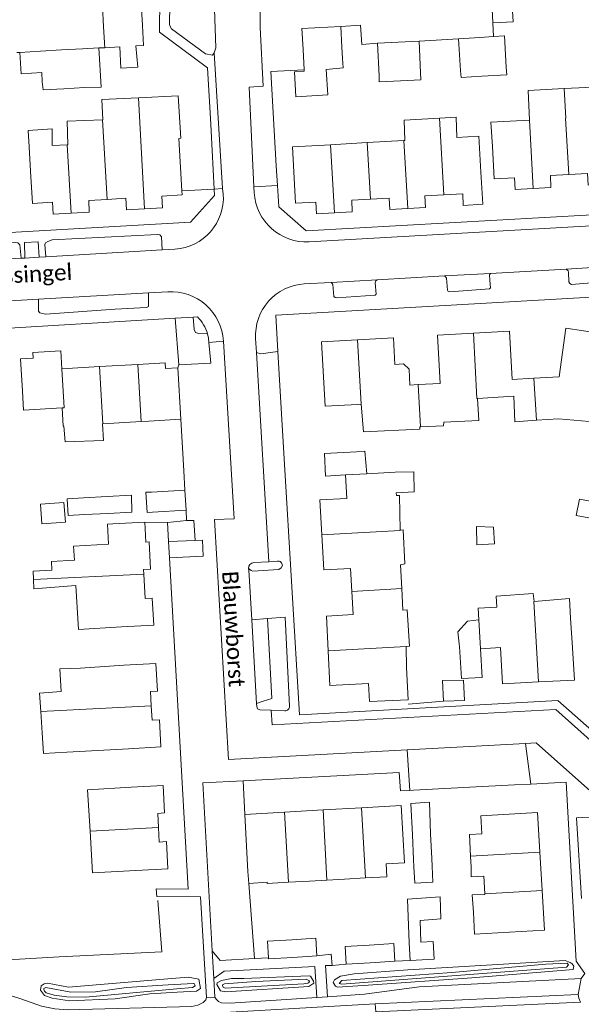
# Model space of a CAD drawing. Extents: x 177628 to 188968, y 384226 to 390673.
# Tile 227 of 256: x 184016 to 184103, y 386269 to 386421. Entities that reach past the tile are written whole.
import ezdxf

# ---------------------------------------------------------------- set-up
doc = ezdxf.new("R2010")
doc.units = 0
for name, color, linetype, lineweight in [('B01_D', 14, 'Continuous', 9), ('B01_F', 14, 'Continuous', 9), ('B01_T', 14, 'Continuous', 9), ('B02_D', 14, 'Continuous', 9), ('B02_F', 14, 'Continuous', 9), ('B02_T', 14, 'Continuous', 9), ('B07_D', 14, 'Continuous', 9), ('B11_S', 14, 'Continuous', 9), ('B14_F', 14, 'Continuous', 9), ('T01_F', 253, 'Continuous', 9), ('T03_F', 253, 'Continuous', 9), ('T03_T', 253, 'Continuous', 9), ('T04_F', 253, 'HAAG', 9), ('T04_T', 253, 'HAAG', 9), ('T05_F', 253, 'Continuous', 9), ('T05_T', 253, 'Continuous', 9), ('T09_F', 253, 'Continuous', 9), ('T22_T', 253, 'Continuous', 9), ('V00_F', 8, 'Continuous', 9), ('V00_T', 8, 'Continuous', 9), ('W01_F', 253, 'Continuous', 9), ('Z06', 7, 'Continuous', 9)]:
    doc.layers.add(name, color=color, linetype=linetype, lineweight=lineweight)
doc.styles.add('Legend', font='calibri.ttf')
doc.linetypes.add('HAAG', pattern='A,4,-1,[5,TOPOCAD.SHX,S=0.35,R=0,X=-0.35,Y=-0.35],-1', length=6)

msp = doc.modelspace()

# ---------------------------------------------------------------- linework, layer by layer
at = {"layer": 'B01_D', "linetype": 'Continuous'}
for points in [[(184030.592, 386343.234), (184035.585, 386343.489)], [(184035.585, 386343.489), (184035.742, 386340.403), (184036.232, 386340.427), (184036.447, 386336.214), (184035.366, 386336.159), (184035.402, 386335.457)], [(184031.95, 386327.258), (184036.942, 386327.512), (184036.727, 386331.733), (184035.595, 386331.675), (184035.402, 386335.457)]]:
    msp.add_lwpolyline(points, dxfattribs=at)
at = {"layer": 'B01_F', "linetype": 'Continuous'}
for points in [[(184100.579, 386410.652), (184106.192, 386410.941), (184106.546, 386406.375)], [(184034.603, 386409.249), (184028.913, 386408.955)], [(184040.843, 386402.931), (184041.138, 386402.96), (184040.73, 386409.565), (184034.603, 386409.249)], [(184017.467, 386404.168), (184017.628, 386401.622)], [(184078.177, 386357.894), (184069.457, 386357.504), (184069.073, 386361.77)], [(184028.984, 386358.727), (184029.154, 386356.118), (184023.231, 386355.944), (184023.02, 386358.384)], [(184022.394, 386320.749), (184025.617, 386320.869)], [(184026.359, 386308.01), (184023.456, 386307.843)], [(184051.678, 386287.499), (184051.551, 386289.354)], [(184054.502, 386287.696), (184051.678, 386287.499)]]:
    msp.add_lwpolyline(points, dxfattribs=at)
at = {"layer": 'B01_T', "linetype": 'Continuous'}
for points in [[(184089.457, 386401.707), (184089.205, 386405.437), (184095.205, 386405.761)], [(184040.843, 386402.931), (184041.302, 386394.814)], [(184070.027, 386402.294), (184064.352, 386401.966)], [(184075.723, 386402.623), (184070.027, 386402.294)], [(184075.887, 386402.632), (184075.723, 386402.623)], [(184087.657, 386397.73), (184087.333, 386403.292), (184083.92, 386403.095)], [(184017.628, 386401.622), (184017.864, 386397.878)], [(184021.211, 386401.824), (184023.526, 386401.954)], [(184023.526, 386401.954), (184023.65, 386401.961)], [(184064.945, 386391.42), (184062.169, 386391.266), (184062.069, 386393.072), (184058.927, 386392.898), (184058.444, 386401.637), (184063.43, 386401.913)], [(184064.352, 386401.966), (184063.43, 386401.913)], [(184089.457, 386401.707), (184089.734, 386396.676), (184092.848, 386396.848), (184092.949, 386395.026), (184095.776, 386395.181)], [(184024.146, 386391.379), (184021.346, 386391.221), (184021.243, 386393.049), (184018.147, 386392.874), (184017.864, 386397.878)], [(184087.657, 386397.73), (184087.933, 386392.737), (184084.929, 386392.57), (184084.83, 386394.362), (184081.886, 386394.199)], [(184095.776, 386395.181), (184098.516, 386395.332), (184098.414, 386397.177), (184101.267, 386397.334)], [(184101.267, 386397.334), (184104.186, 386397.494), (184104.284, 386395.716), (184107.075, 386395.87)], [(184041.302, 386394.814), (184041.337, 386394.188), (184038.203, 386394.011), (184038.306, 386392.182), (184035.535, 386392.025)], [(184029.743, 386393.5), (184026.863, 386393.337), (184026.964, 386391.539), (184024.146, 386391.379)], [(184035.535, 386392.025), (184032.732, 386391.867), (184032.63, 386393.663), (184029.743, 386393.5)], [(184070.527, 386393.544), (184067.626, 386393.383), (184067.726, 386391.574), (184064.945, 386391.42)], [(184076.324, 386392.086), (184073.558, 386391.933), (184073.46, 386393.706), (184070.527, 386393.544)], [(184081.886, 386394.199), (184078.981, 386394.039), (184079.08, 386392.238), (184076.324, 386392.086)], [(184106.298, 386372.743), (184100.8, 386373.52), (184099.76, 386366.02), (184095.88, 386365.801)], [(184068.514, 386371.75), (184062.95, 386371.44), (184063.51, 386361.45), (184068.51, 386361.73)], [(184077.933, 386364.796), (184076.658, 386364.723), (184076.516, 386367.209), (184075.676, 386368.001), (184074.318, 386367.926), (184074.09, 386372.06), (184068.514, 386371.75)], [(184086.495, 386372.76), (184080.93, 386372.45), (184081.35, 386364.99), (184077.933, 386364.796)], [(184095.88, 386365.801), (184092.501, 386365.61), (184092.07, 386373.07), (184086.495, 386372.76)], [(184022.694, 386367.231), (184022.526, 386370.054), (184018.209, 386369.796), (184018.262, 386368.898), (184016.322, 386368.783), (184016.622, 386363.764)], [(184028.53, 386367.58), (184022.694, 386367.231)], [(184034.482, 386367.936), (184028.53, 386367.58)], [(184040.688, 386367.388), (184038.757, 386367.273), (184038.702, 386368.188), (184034.482, 386367.936)], [(184041.162, 386359.439), (184040.688, 386367.388)], [(184016.622, 386363.764), (184016.772, 386360.835), (184022.771, 386361.184)], [(184022.771, 386361.184), (184022.934, 386358.379), (184023.02, 386358.384)], [(184036.17, 386359.141), (184041.162, 386359.439)], [(184029.059, 386358.731), (184028.984, 386358.727)], [(184035.011, 386359.074), (184029.059, 386358.731)], [(184036.17, 386359.141), (184035.011, 386359.074)], [(184066.669, 386350.809), (184066.873, 386347.165), (184062.69, 386346.93), (184062.994, 386341.52)], [(184074.37, 386351.21), (184069.96, 386350.99)], [(184074.56, 386347.636), (184074.54, 386348.009)], [(184030.592, 386343.234), (184029.763, 386343.192), (184029.922, 386340.068)], [(184062.994, 386341.52), (184063.3, 386336.09), (184067.43, 386336.32), (184067.63, 386332.75)], [(184029.922, 386340.068), (184024.528, 386339.758), (184024.653, 386337.594)], [(184075.18, 386336.9), (184075.384, 386333.2)], [(184024.88, 386333.656), (184025.271, 386326.869), (184031.95, 386327.258)], [(184067.63, 386332.75), (184067.83, 386329.17), (184063.7, 386328.93), (184063.965, 386323.557)], [(184075.384, 386333.2), (184075.568, 386329.873)], [(184090.096, 386330.296), (184087.22, 386330.16), (184087.325, 386328.343)], [(184101.84, 386324.03), (184101.56, 386328.6)], [(184063.965, 386323.557), (184064.23, 386318.18), (184070.243, 386318.479), (184070.381, 386315.683), (184076.373, 386315.978), (184076.127, 386320.972)], [(184087.59, 386323.89), (184090.7, 386324.06), (184091.01, 386318.46), (184096.574, 386318.73)], [(184096.574, 386318.73), (184102.14, 386319), (184101.84, 386324.03)], [(184032.332, 386321.313), (184025.617, 386320.869)], [(184036.567, 386315.058), (184036.452, 386317.239), (184037.522, 386317.295), (184037.297, 386321.575), (184032.332, 386321.313)], [(184033.04, 386308.394), (184038.035, 386308.657), (184037.815, 386312.848), (184036.687, 386312.789), (184036.567, 386315.058)], [(184026.359, 386308.01), (184033.04, 386308.394)], [(184033.441, 386302.42), (184026.705, 386302.02), (184027.076, 386295.597)], [(184037.684, 386296.173), (184037.564, 386298.377), (184038.64, 386298.435), (184038.409, 386302.689), (184033.441, 386302.42)], [(184051.049, 386298.219), (184057.216, 386298.568)], [(184057.216, 386298.568), (184063.184, 386298.905)], [(184063.184, 386298.905), (184069.152, 386299.242)], [(184069.152, 386299.242), (184075.319, 386299.591), (184075.821, 386290.721), (184072.971, 386290.559)], [(184096.797, 386292.36), (184096.447, 386298.508), (184087.636, 386298.005), (184087.796, 386295.198), (184085.866, 386295.087), (184086.056, 386291.748)], [(184051.551, 386289.354), (184051.049, 386298.219)], [(184027.076, 386295.597), (184027.448, 386289.141), (184034.16, 386289.505)], [(184034.16, 386289.505), (184039.15, 386289.776), (184038.921, 386293.995), (184037.805, 386293.934), (184037.684, 386296.173)], [(184097.137, 386286.412), (184096.797, 386292.36)], [(184086.056, 386291.748), (184086.152, 386290.065)], [(184072.971, 386290.559), (184073.084, 386288.56), (184069.766, 386288.373)], [(184086.152, 386290.065), (184086.131, 386288.539), (184088.129, 386288.644), (184088.272, 386285.907)], [(184054.502, 386287.696), (184054.512, 386287.512), (184057.831, 386287.699)], [(184057.831, 386287.699), (184061.089, 386287.883)], [(184069.766, 386288.373), (184066.507, 386288.189)], [(184086.481, 386283.045), (184086.675, 386279.647), (184097.487, 386280.264), (184097.137, 386286.412)], [(184088.272, 386285.907), (184088.277, 386285.82)]]:
    msp.add_lwpolyline(points, dxfattribs=at)
at = {"layer": 'B02_D', "linetype": 'Continuous'}
for points in [[(184065.931, 386420.292), (184059.922, 386419.966), (184060.096, 386416.738)], [(184066.104, 386417.095), (184065.931, 386420.292)], [(184060.096, 386416.738), (184060.268, 386413.545)], [(184066.202, 386415.299), (184066.104, 386417.095)], [(184060.268, 386413.545), (184060.279, 386413.345), (184058.762, 386413.263), (184058.971, 386409.409), (184063.919, 386409.677)]]:
    msp.add_lwpolyline(points, dxfattribs=at)
at = {"layer": 'B02_F', "linetype": 'Continuous'}
for points in [[(184092.639, 386421.026), (184089.509, 386420.838)], [(184016.202, 386416.265), (184016.406, 386412.946)], [(184028.446, 386416.95), (184028.78, 386410.862), (184026.21, 386410.81)], [(184034.172, 386417.267), (184034.462, 386413.961), (184031.87, 386413.847)], [(184029.733, 386347.455), (184026.086, 386347.267)], [(184029.889, 386344.845), (184033.576, 386345.018), (184033.482, 386347.648), (184029.733, 386347.455)], [(184019.578, 386343.223), (184019.393, 386346.299), (184022.999, 386346.559), (184023.281, 386343.505), (184019.578, 386343.223)], [(184026.223, 386344.672), (184029.889, 386344.845)]]:
    msp.add_lwpolyline(points, dxfattribs=at)
at = {"layer": 'B02_T', "linetype": 'Continuous'}
for points in [[(184089.509, 386420.838), (184089.287, 386425.075)], [(184035.002, 386423.747), (184028.998, 386423.413), (184029.175, 386420.213)], [(184035.18, 386420.534), (184035.002, 386423.747)], [(184034.172, 386417.267), (184035.358, 386417.333), (184035.185, 386420.446)], [(184035.185, 386420.446), (184035.18, 386420.534)], [(184029.175, 386420.213), (184029.353, 386416.999)], [(184074.854, 386417.854), (184071.63, 386417.705)], [(184071.63, 386417.705), (184071.864, 386412.65)], [(184078.065, 386418.003), (184074.854, 386417.854)], [(184078.291, 386413.116), (184078.065, 386418.003)], [(184087.478, 386418.579), (184084.169, 386418.379)], [(184084.169, 386418.379), (184084.47, 386413.396)], [(184089.62, 386418.709), (184087.478, 386418.579)], [(184091.589, 386413.905), (184091.292, 386418.81), (184089.62, 386418.709)], [(184016.202, 386416.265), (184019.418, 386416.477)], [(184019.418, 386416.477), (184022.665, 386416.644)], [(184022.665, 386416.644), (184025.922, 386416.812)], [(184025.922, 386416.812), (184028.446, 386416.95)], [(184029.353, 386416.999), (184031.686, 386417.129)], [(184063.695, 386413.643), (184066.28, 386413.87), (184066.202, 386415.299)], [(184019.661, 386411.733), (184019.587, 386413.173)], [(184063.919, 386409.677), (184063.695, 386413.643)], [(184075.196, 386411.862), (184078.343, 386412.008), (184078.291, 386413.116)], [(184084.47, 386413.396), (184084.57, 386412.37), (184087.818, 386412.567)], [(184087.818, 386412.567), (184091.66, 386412.8), (184091.589, 386413.905)], [(184019.661, 386411.733), (184019.81, 386410.47), (184023.017, 386410.64)], [(184071.864, 386412.65), (184071.908, 386411.71), (184075.196, 386411.862)], [(184023.017, 386410.64), (184026.21, 386410.81)], [(184068.379, 386354.411), (184063.387, 386354.13), (184063.583, 386350.636), (184066.669, 386350.809)], [(184069.96, 386350.99), (184069.68, 386354.48), (184068.379, 386354.411)], [(184036.593, 386348.139), (184035.74, 386348.14), (184035.95, 386345.01), (184036.731, 386345.017)], [(184036.593, 386348.139), (184041.781, 386348.454)], [(184041.781, 386348.454), (184041.97, 386345.335)], [(184041.97, 386345.335), (184036.731, 386345.017)], [(184084.28, 386324.63), (184084.311, 386324.23)], [(184084.311, 386324.23), (184084.64, 386319.25), (184087.83, 386319.44), (184087.59, 386323.89)], [(184077.221, 386291.245), (184077.03, 386295.06)], [(184079.85, 386295.201), (184080.04, 386291.405)], [(184077.28, 386290.07), (184077.221, 386291.245)], [(184080.04, 386291.405), (184080.1, 386290.21)], [(184077.28, 386290.07), (184077.405, 386287.569), (184080.225, 386287.71), (184080.1, 386290.21)], [(184058.335, 386278.796), (184054.579, 386278.575), (184054.73, 386276.013)], [(184062.22, 386276.28), (184062.059, 386279.015), (184058.335, 386278.796)], [(184066.79, 386275.01), (184066.626, 386277.755), (184070.353, 386277.978)], [(184070.353, 386277.978), (184074.156, 386278.205), (184074.32, 386275.46)], [(184076.67, 386275.59), (184076.518, 386278.326)], [(184078.349, 386278.428), (184080.278, 386278.536), (184080.43, 386275.8), (184076.67, 386275.59)], [(184054.73, 386276.013), (184054.74, 386275.84), (184058.49, 386276.061)], [(184058.49, 386276.061), (184062.22, 386276.28)], [(184070.508, 386275.232), (184066.79, 386275.01)], [(184074.32, 386275.46), (184070.508, 386275.232)]]:
    msp.add_lwpolyline(points, dxfattribs=at)
at = {"layer": 'B07_D', "linetype": 'Continuous'}
for points in [[(184100.579, 386410.652), (184100.827, 386406.065), (184100.746, 386406.061)], [(184034.603, 386409.249), (184035.535, 386392.025)], [(184029.017, 386405.828), (184029.743, 386393.5)], [(184081.251, 386406.094), (184081.886, 386394.199)], [(184095.205, 386405.761), (184095.776, 386395.181)], [(184100.746, 386406.061), (184101.267, 386397.334)], [(184070.027, 386402.294), (184070.527, 386393.544)], [(184075.723, 386402.623), (184076.324, 386392.086)], [(184023.526, 386401.954), (184024.146, 386391.379)], [(184064.352, 386401.966), (184064.945, 386391.42)], [(184068.514, 386371.75), (184069.073, 386361.77)], [(184086.495, 386372.76), (184087.047, 386362.651), (184087.14, 386362.657)], [(184022.771, 386361.184), (184023.055, 386361.2), (184022.694, 386367.231)], [(184029.059, 386358.731), (184028.53, 386367.58)], [(184035.011, 386359.074), (184034.482, 386367.936)], [(184095.88, 386365.801), (184096.251, 386359.272)], [(184077.933, 386364.796), (184078.311, 386358.254)], [(184066.669, 386350.809), (184069.96, 386350.99)], [(184062.994, 386341.52), (184075.156, 386342.185), (184075.154, 386342.271)], [(184035.402, 386335.457), (184018.334, 386334.586)], [(184067.63, 386332.75), (184075.384, 386333.2)], [(184095.885, 386331.202), (184095.834, 386331.198), (184096.574, 386318.73)], [(184087.325, 386328.343), (184087.53, 386324.8)], [(184087.53, 386324.8), (184087.59, 386323.89)], [(184063.965, 386323.557), (184076.068, 386324.201)], [(184036.567, 386315.058), (184019.44, 386314.158)], [(184057.216, 386298.568), (184057.831, 386287.699)], [(184063.184, 386298.905), (184063.799, 386288.036)], [(184069.152, 386299.242), (184069.766, 386288.373)], [(184037.684, 386296.173), (184027.076, 386295.597)], [(184086.056, 386291.748), (184096.797, 386292.36)], [(184097.137, 386286.412), (184088.272, 386285.907)]]:
    msp.add_lwpolyline(points, dxfattribs=at)
at = {"layer": 'B11_S', "linetype": 'Continuous'}
for points in [[(184100.579, 386410.652), (184094.957, 386410.348), (184095.205, 386405.761)], [(184029.017, 386405.828), (184029.059, 386405.83), (184028.913, 386408.955)], [(184023.65, 386401.961), (184023.546, 386405.627), (184029.017, 386405.828)], [(184075.887, 386402.632), (184075.74, 386405.745), (184081.251, 386406.094)], [(184081.251, 386406.094), (184083.8, 386406.255), (184083.92, 386403.095)], [(184017.467, 386404.168), (184021.189, 386404.421), (184021.211, 386401.824)], [(184087.14, 386362.657), (184087.31, 386359.242), (184081.907, 386358.961), (184081.879, 386358.395), (184078.311, 386358.254)], [(184096.251, 386359.272), (184092.932, 386359.043), (184092.734, 386363.004), (184087.14, 386362.657)], [(184069.073, 386361.77), (184068.51, 386361.73)], [(184104.436, 386359.109), (184099.7, 386359.509), (184096.251, 386359.272)], [(184078.311, 386358.254), (184078.2, 386358.25), (184078.177, 386357.894)], [(184074.37, 386351.21), (184077.26, 386351.298), (184077.326, 386348.187), (184074.54, 386348.009)], [(184074.56, 386347.636), (184075.026, 386347.622), (184075.154, 386342.271)], [(184075.154, 386342.271), (184075.616, 386342.326), (184075.842, 386337.017), (184075.18, 386336.9)], [(184018.334, 386334.586), (184018.285, 386335.873), (184021.167, 386336.044), (184021.09, 386337.373), (184024.653, 386337.594)], [(184024.88, 386333.656), (184018.389, 386333.151), (184018.334, 386334.586)], [(184095.885, 386331.202), (184095.774, 386332.419), (184090.003, 386332.046), (184090.096, 386330.296)], [(184101.56, 386328.6), (184101.374, 386331.64), (184095.885, 386331.202)], [(184076.068, 386324.201), (184076.605, 386324.271), (184076.239, 386329.916), (184075.568, 386329.873)], [(184076.127, 386320.972), (184076.068, 386324.201)], [(184019.44, 386314.158), (184019.248, 386317.005), (184022.59, 386317.256), (184022.394, 386320.749)], [(184019.663, 386310.836), (184019.44, 386314.158)], [(184019.663, 386310.836), (184019.847, 386307.635), (184023.456, 386307.843)], [(184063.799, 386288.036), (184061.089, 386287.883)], [(184066.507, 386288.189), (184063.799, 386288.036)], [(184088.277, 386285.82), (184086.307, 386285.749), (184086.481, 386283.045)]]:
    msp.add_lwpolyline(points, dxfattribs=at)
at = {"layer": 'B14_F', "linetype": 'Continuous'}
for points in [[(184092.413, 386425.243), (184092.639, 386421.026)], [(184031.87, 386413.847), (184031.686, 386417.129)], [(184016.406, 386412.946), (184019.587, 386413.173)], [(184026.223, 386344.672), (184023.668, 386344.534), (184023.523, 386347.102), (184026.086, 386347.267)], [(184105.452, 386346.61), (184102.928, 386347.075), (184102.398, 386344.529), (184104.96, 386344.036), (184105.452, 386346.61)], [(184089.628, 386342.706), (184089.763, 386340.132), (184087.028, 386339.991), (184086.995, 386342.794), (184089.628, 386342.706)], [(184084.28, 386324.63), (184084.078, 386326.501), (184085.564, 386328.158), (184087.325, 386328.343)], [(184081.833, 386315.735), (184081.716, 386318.978), (184084.979, 386318.999), (184085.106, 386315.871), (184081.833, 386315.735)], [(184077.03, 386295.06), (184076.788, 386299.898), (184079.661, 386300.126), (184079.85, 386295.201)], [(184078.349, 386278.428), (184078.219, 386281.801), (184081.44, 386282.041), (184081.314, 386285.43), (184076.254, 386285.105), (184076.518, 386278.326)]]:
    msp.add_lwpolyline(points, dxfattribs=at)
at = {"layer": 'T01_F', "linetype": 'Continuous'}
for points in [[(184051.678, 386287.499), (184052.55, 386275.915)], [(184052.55, 386275.915), (184054.73, 386276.013)]]:
    msp.add_lwpolyline(points, dxfattribs=at)
at = {"layer": 'T03_F', "linetype": 'Continuous'}
msp.add_lwpolyline([(184022.31, 386276.16), (184038.179, 386276.938), (184037.557, 386284.883)], dxfattribs=at)
at = {"layer": 'T03_T', "linetype": 'Continuous'}
msp.add_lwpolyline([(184022.31, 386276.16), (183942.937, 386271.525)], dxfattribs=at)
at = {"layer": 'T04_F', "linetype": 'HAAG'}
for points in [[(184041.302, 386394.814), (184046.317, 386395.085)], [(184051.049, 386298.219), (184050.782, 386303.411)], [(184076.346, 386274.158), (184100.693, 386275.601)]]:
    msp.add_lwpolyline(points, dxfattribs=at)
at = {"layer": 'T04_T', "linetype": 'HAAG'}
for points in [[(184045.773, 386405.148), (184045.3, 386413.89)], [(184060.268, 386413.545), (184055.08, 386413.3), (184055.936, 386398.714)], [(184046.317, 386395.085), (184045.832, 386404.056)], [(184057.186, 386353.313), (184056.562, 386363.783)], [(184084.006, 386302.316), (184077.192, 386301.963)], [(184092.856, 386302.774), (184085.949, 386302.416)]]:
    msp.add_lwpolyline(points, dxfattribs=at)
at = {"layer": 'T05_F', "linetype": 'Continuous'}
for points in [[(184040.83, 386367.85), (184040.294, 386375.076)], [(184081.833, 386315.735), (184076.354, 386315.316)], [(184064.603, 386274.823), (184064.448, 386276.547), (184062.22, 386276.28)], [(184074.32, 386275.46), (184076.67, 386275.59)], [(184066.79, 386275.01), (184064.603, 386274.823)]]:
    msp.add_lwpolyline(points, dxfattribs=at)
at = {"layer": 'T05_T', "linetype": 'Continuous'}
for points in [[(184045.3, 386413.89), (184037.82, 386419.39), (184037.905, 386424.788)], [(184065.931, 386420.292), (184068.99, 386420.5), (184069.2, 386417.49), (184071.63, 386417.705)], [(184078.065, 386418.003), (184084.169, 386418.379)], [(184015.738, 386416.234), (184016.202, 386416.265)], [(184028.446, 386416.95), (184029.353, 386416.999)], [(184041.614, 386351.417), (184041.162, 386359.439)]]:
    msp.add_lwpolyline(points, dxfattribs=at)
at = {"layer": 'T09_F', "linetype": 'Continuous'}
for points in [[(184100.693, 386275.601), (184101.505, 386275.279), (184101.812, 386275.051), (184102.035, 386274.697), (184101.947, 386274.167), (184086.249, 386272.882), (184070.195, 386271.757), (184065.432, 386271.454), (184065.092, 386271.587), (184064.751, 386272.159), (184064.965, 386272.604), (184065.891, 386273.168), (184068.009, 386273.492), (184076.346, 386274.158)], [(184039.116, 386272.726), (184023.713, 386271.468)], [(184040.575, 386270.676), (184043.568, 386270.849), (184044.171, 386271.227), (184043.936, 386272.707), (184042.282, 386272.984), (184039.116, 386272.726)], [(184050.913, 386272.774), (184049.015, 386272.77), (184047.444, 386272.478), (184046.803, 386272.13), (184046.702, 386271.884), (184047.314, 386270.879), (184048.135, 386270.737), (184060.994, 386271.536), (184061.742, 386272.061), (184061.725, 386272.38), (184061.253, 386273.161), (184061.01, 386273.228), (184050.913, 386272.774)], [(184023.713, 386271.468), (184020.47, 386272.063), (184019.943, 386271.97), (184019.479, 386271.661), (184019.392, 386270.985), (184020.009, 386270.148), (184021.201, 386269.763), (184023.908, 386269.324), (184030.959, 386269.621), (184036.354, 386270.432), (184040.575, 386270.676)]]:
    msp.add_lwpolyline(points, dxfattribs=at)
at = {"layer": 'T22_T', "linetype": 'Continuous'}
msp.add_lwpolyline([(184041.97, 386345.335), (184042.05, 386343.74)], dxfattribs=at)
at = {"layer": 'V00_F', "linetype": 'Continuous'}
for points in [[(184019.183, 386384.544), (184019.039, 386386.927), (184016.898, 386386.817), (184016.992, 386384.415)], [(184020.238, 386384.606), (184020.078, 386386.523), (184020.149, 386386.779), (184020.523, 386386.991), (184021.207, 386387.255), (184037.553, 386388.057), (184037.87, 386387.989), (184038.149, 386387.715), (184038.243, 386385.665)], [(183990.811, 386382.875), (183990.652, 386384.792), (183990.743, 386385.121), (183991.034, 386385.317), (183991.581, 386385.442), (184015.597, 386386.822), (184015.864, 386386.788), (184016.219, 386386.433), (184016.387, 386384.379)], [(184108.32, 386383.126), (184108.118, 386382.887), (184108.01, 386382.41), (184108.098, 386380.941), (184107.955, 386380.814), (184101.693, 386380.311), (184101.452, 386380.457), (184101.28, 386380.702), (184101.228, 386382.23), (184101.172, 386382.437), (184100.868, 386382.703)], [(184071.574, 386381.041), (184071.374, 386380.859), (184071.283, 386380.56), (184071.433, 386378.815), (184071.264, 386378.671), (184065.265, 386378.222), (184065.04, 386378.285), (184064.852, 386378.464), (184064.687, 386380.293), (184064.608, 386380.448), (184064.456, 386380.637)], [(184089.149, 386382.038), (184088.974, 386381.816), (184089.013, 386380.986), (184089.122, 386379.809), (184089.009, 386379.663), (184082.825, 386379.154), (184082.6, 386379.217), (184082.466, 386379.43), (184082.327, 386381.275), (184082.231, 386381.456), (184082.011, 386381.633)], [(184019.088, 386378.033), (184019.093, 386376.171), (184019.276, 386375.902), (184020.153, 386375.727), (184030.985, 386376.51), (184035.809, 386376.729), (184036.124, 386376.927), (184036.142, 386379.017)], [(184043.066, 386375.242), (184043.209, 386373.362), (184043.413, 386372.859), (184043.934, 386372.741), (184045.281, 386372.659)], [(184052.866, 386369.786), (184053.563, 386369.594), (184056.195, 386369.926)], [(184035.585, 386343.489), (184039.09, 386343.45)], [(184042.05, 386343.74), (184043.15, 386343.763), (184043.357, 386340.66)], [(184043.357, 386340.66), (184039.254, 386340.506)], [(184039.396, 386337.96), (184044.619, 386338.246), (184044.51, 386340.717), (184043.357, 386340.66)], [(184056.888, 386336.801), (184056.712, 386336.43), (184056.33, 386336.152), (184052.299, 386335.883), (184052.032, 386336.012), (184051.626, 386336.312)], [(184052.125, 386328.379), (184054.58, 386328.569)], [(184052.873, 386315.397), (184053.921, 386315.782), (184055.275, 386316.18), (184054.58, 386328.569)], [(184054.58, 386328.569), (184057.296, 386328.779)], [(184095.366, 386302.904), (184094.555, 386309.19)], [(184076.622, 386301.933), (184076.206, 386308.214)], [(184052.55, 386275.915), (184047.253, 386275.592), (184046.024, 386277.066)], [(184062.22, 386269.841), (184061.902, 386274.658), (184047.839, 386273.911), (184046.263, 386272.796)], [(184064.603, 386274.823), (184063.546, 386274.79), (184063.891, 386269.963)], [(183949.74, 386267.63), (183972.994, 386268.772), (184005.378, 386270.94), (184010.499, 386271.189), (184011.786, 386271.033), (184016.185, 386269.713), (184019.557, 386268.489), (184021.605, 386268.069), (184023.583, 386267.938), (184042.868, 386268.478), (184043.798, 386268.654), (184044.603, 386269.087), (184045.015, 386269.495), (184045.11, 386269.832)], [(184063.891, 386269.963), (184069.635, 386270.344), (184078.077, 386271.522)], [(184046.425, 386269.899), (184046.626, 386269.58), (184046.984, 386269.247), (184047.458, 386269.025), (184048.792, 386268.973), (184062.22, 386269.841)], [(184062.22, 386269.841), (184063.891, 386269.963)]]:
    msp.add_lwpolyline(points, dxfattribs=at)
at = {"layer": 'V00_T', "linetype": 'Continuous'}
for points in [[(184046.32, 386416.2), (184046.59, 386416.95), (184046.35, 386422.98), (184046.66, 386423.7), (184048.09, 386424.22), (184048.42, 386424.95), (184048.46, 386428.61), (184048.62, 386432.98), (184049.06, 386440), (184049.818, 386447.055)], [(184046.32, 386416.2), (184046.05, 386415.86), (184044.95, 386416.03), (184039.72, 386419.94), (184039.47, 386420.29), (184039.41, 386420.6), (184039.705, 386439.027)], [(184052.474, 386395.446), (184051.72, 386410.9), (184053.9, 386411.02), (184053.46, 386420.13), (184053.38, 386425.26), (184053.76, 386435.673)], [(184089.62, 386418.709), (184089.509, 386420.838)], [(184047.63, 386395.162), (184046.32, 386416.2)], [(184045.832, 386404.056), (184045.773, 386405.148)], [(184055.936, 386398.714), (184056.115, 386395.659)], [(183982.242, 386393.07), (183982.375, 386391.295), (183987.52, 386386.84), (184042.66, 386389.99), (184046.37, 386394.11), (184046.317, 386395.085)], [(184047.63, 386395.162), (184046.317, 386395.085)], [(184047.732, 386394.297), (184047.63, 386395.162)], [(184056.115, 386395.659), (184052.474, 386395.446)], [(184052.474, 386395.446), (184052.526, 386394.54)], [(184056.115, 386395.659), (184056.31, 386392.33), (184060.55, 386388.64), (184104.91, 386391.11)], [(184061.061, 386386.925), (184112.953, 386389.877)], [(184020.238, 386384.606), (184038.243, 386385.665)], [(184038.243, 386385.665), (184040.238, 386385.782)], [(184016.387, 386384.379), (183990.811, 386382.875)], [(184016.387, 386384.379), (184016.992, 386384.415)], [(184016.992, 386384.415), (184019.183, 386384.544)], [(184019.183, 386384.544), (184020.238, 386384.606)], [(184089.149, 386382.038), (184100.868, 386382.703)], [(184100.868, 386382.703), (184108.32, 386383.126)], [(184064.456, 386380.637), (184071.574, 386381.041)], [(184071.574, 386381.041), (184082.011, 386381.633)], [(184082.011, 386381.633), (184089.149, 386382.038)], [(184060.268, 386380.399), (184064.456, 386380.637)], [(184019.088, 386378.033), (184010.229, 386377.522)], [(184036.142, 386379.017), (184019.088, 386378.033)], [(184039.142, 386379.19), (184036.142, 386379.017)], [(184056.195, 386369.926), (184055.86, 386375.555), (184108.35, 386378.555), (184108.275, 386378.895)], [(184040.294, 386375.076), (183993.045, 386372.26), (183992.975, 386372.68), (183988.105, 386372.51), (183988.464, 386367.421)], [(184043.066, 386375.242), (184040.294, 386375.076)], [(184043.71, 386375.28), (184043.066, 386375.242)], [(184045.475, 386371.332), (184045.423, 386371.976), (184045.281, 386372.659)], [(184052.866, 386369.786), (184052.738, 386371.931)], [(184040.83, 386367.85), (184045.785, 386368.115), (184045.475, 386371.332)], [(184045.475, 386371.332), (184047.74, 386371.55)], [(184076.206, 386308.214), (184048.51, 386306.74), (184046.39, 386343.88), (184049.425, 386343.995), (184047.74, 386371.55)], [(184054.807, 386337.36), (184052.866, 386369.786)], [(184056.562, 386363.783), (184056.195, 386369.926)], [(184040.688, 386367.388), (184040.83, 386367.85)], [(184124.093, 386279.99), (184123.28, 386294.93), (184099.57, 386315.86), (184059.55, 386313.64), (184057.186, 386353.313)], [(184041.781, 386348.454), (184041.614, 386351.417)], [(184042.05, 386343.74), (184039.09, 386343.45)], [(184039.09, 386343.45), (184039.254, 386340.506)], [(184039.254, 386340.506), (184039.396, 386337.96)], [(184039.396, 386337.96), (184042.26, 386286.63), (184037.31, 386286.66), (184037.415, 386285.505), (184044.2, 386285.44), (184045.11, 386269.832)], [(184054.807, 386337.36), (184052.47, 386337.24)], [(184056.121, 386337.455), (184054.807, 386337.36)], [(184051.626, 386336.312), (184051.684, 386336.036)], [(184051.684, 386336.036), (184052.125, 386328.379)], [(184052.125, 386328.379), (184052.873, 386315.397)], [(184057.997, 386314.983), (184057.296, 386328.779)], [(184052.873, 386315.397), (184052.9, 386314.929)], [(184052.9, 386314.929), (184053.053, 386314.588), (184053.395, 386314.437)], [(184053.395, 386314.437), (184055.143, 386314.351)], [(184055.143, 386314.351), (184055.29, 386312.09), (184099.24, 386314.47), (184112.41, 386302.76), (184113.05, 386289.39)], [(184055.143, 386314.351), (184057.262, 386314.247)], [(184094.555, 386309.19), (184076.206, 386308.214)], [(184107.5, 386297.93), (184107.43, 386299.32), (184096.24, 386309.28), (184094.555, 386309.19)], [(184050.782, 386303.411), (184074.99, 386304.7), (184075.21, 386301.86), (184076.622, 386301.933)], [(184046.024, 386277.066), (184044.57, 386303.08), (184050.782, 386303.411)], [(184103.21, 386272.81), (184103.77, 386273.58), (184102.41, 386275.49), (184100.88, 386303.19), (184095.366, 386302.904)], [(184077.192, 386301.963), (184076.622, 386301.933)], [(184085.949, 386302.416), (184084.006, 386302.316)], [(184095.366, 386302.904), (184092.856, 386302.774)], [(184103.22, 386285.19), (184102.48, 386297.67), (184107.5, 386297.93)], [(184046.024, 386277.066), (184046.263, 386272.796)], [(184046.263, 386272.796), (184046.425, 386269.899)], [(184078.077, 386271.522), (184103.21, 386272.81)], [(184102.74, 386270.315), (184103.21, 386272.81)], [(184045.11, 386269.832), (184046.425, 386269.899)], [(184071.26, 386268.86), (184071.36, 386267.65), (184103.1, 386269.11), (184102.85, 386269.76), (184102.74, 386270.315)], [(184071.26, 386268.86), (184102.74, 386270.315)], [(184019.23, 386265.85), (184071.26, 386268.86)]]:
    msp.add_lwpolyline(points, dxfattribs=at)
for centre, radius, start, end in [((184060.602, 386395.001), 8.089, 183.26942, 273.25135), ((184039.722, 386393.791), 8.026, 273.68655, 3.61183), ((184060.727, 386372.409), 8.003, 93.28551, 183.42558), ((184039.643, 386371.096), 8.109, 3.208, 93.54478), ((184039.832, 386371.174), 5.648, 15.24186, 46.6342), ((184052.512, 386336.354), 0.887, 92.71534, 182.7127), ((184056.197, 386336.768), 0.691, 2.74085, 96.35251), ((184057.297, 386314.947), 0.701, 267.16455, 2.91335)]:
    msp.add_arc(centre, radius, start, end, dxfattribs=at)
at = {"layer": 'W01_F', "linetype": 'Continuous'}
for points in [[(184097.714, 386275), (184101.003, 386275.147), (184101.25, 386274.899), (184100.918, 386274.526), (184066.097, 386271.908), (184065.692, 386272.001), (184066.096, 386272.492), (184083.158, 386273.701), (184097.714, 386275)], [(184052.755, 386272.351), (184047.901, 386271.989), (184047.626, 386271.817), (184047.588, 386271.702), (184047.697, 386271.441), (184048.037, 386271.307), (184060.196, 386271.941), (184060.839, 386272.053), (184060.988, 386272.164), (184061.091, 386272.321), (184060.976, 386272.504), (184060.547, 386272.692), (184052.755, 386272.351)], [(184032.721, 386271.386), (184027.897, 386270.715), (184024.098, 386270.651), (184020.22, 386271.414), (184019.923, 386271.246), (184019.892, 386271.062), (184020.04, 386270.826), (184020.261, 386270.562), (184021.5, 386270.189), (184023.483, 386269.972), (184026.35, 386269.889), (184040.546, 386271.17)], [(184039.192, 386271.787), (184032.721, 386271.386)], [(184040.546, 386271.17), (184042.973, 386271.389), (184043.379, 386271.645), (184043.341, 386271.822), (184043.204, 386272.01), (184043.119, 386272.03), (184039.192, 386271.787)]]:
    msp.add_lwpolyline(points, dxfattribs=at)

# ---------------------------------------------------------------- texts
at = {"layer": 'Z06', "linetype": 'Continuous', "style": 'Legend'}
for s, rotation, p in [('Fitissingel', 3.15439, (184008.858, 386380.186)), ('Blauwborst', 273.38329, (184047.54, 386335.85))]:
    msp.add_text(s, height=2.5, rotation=rotation, dxfattribs=at).set_placement(p)

doc.saveas('drawing.dxf')
